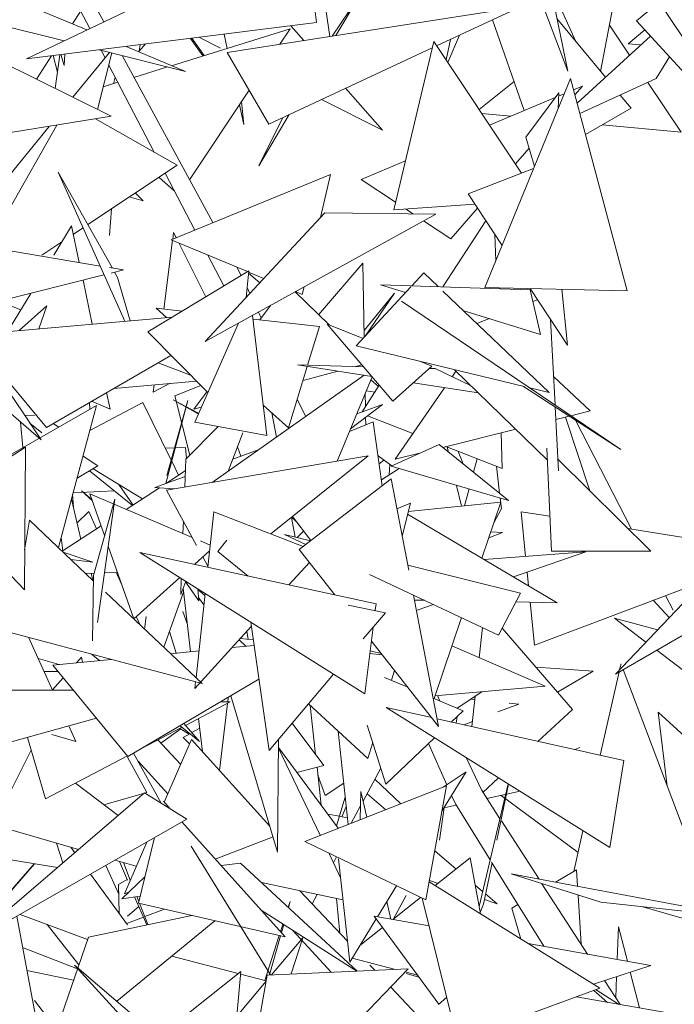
# Model space of a CAD drawing. Header units: metres. Extents: x -14.5 to 13.1, y -18.9 to 3.3.
# Tile 131 of 216: x 10.169 to 10.275, y 2.395 to 2.555. Entities that reach past the tile are written whole.
import ezdxf

# ---------------------------------------------------------------- set-up
doc = ezdxf.new("R2010")
doc.units = ezdxf.units.M
doc.layers.add('G-IMPT', color=7, linetype='Continuous', lineweight=5)
doc.layers.add('L-PLNT', color=7, linetype='Continuous', lineweight=5, true_color=0x005900)

# ---------------------------------------------------------------- blocks, each defined once
blk = doc.blocks.new('ÁRVORES ORNAMENTAIS - Pequeno e Médio Porte - Ipê-roxo-2940656-CORTE_CALÇADA')
at = {"layer": 'G-IMPT', "color": 253, "true_color": 0xaaaaaa}
for p, q in [((6.57712, 2.54674), (6.56607, 2.57597)), ((6.50191, 2.55474), (6.49184, 2.57332)), ((6.49964, 2.55365), (6.4896, 2.57296)), ((6.53446, 2.57032), (6.4894, 2.54875)), ((6.53446, 2.57032), (6.53638, 2.55462)), ((6.57207, 2.57128), (6.57712, 2.54674)), ((6.58244, 2.54671), (6.58641, 2.56758)), ((6.53702, 2.5628), (6.53857, 2.55239)), ((6.5742, 2.56094), (6.57844, 2.55155)), ((6.48491, 2.55945), (6.49918, 2.55343)), ((6.53891, 2.55244), (6.54344, 2.55913)), ((6.53954, 2.55254), (6.54344, 2.55913)), ((6.59192, 2.55792), (6.58826, 2.55492)), ((6.59192, 2.55792), (6.60436, 2.5394)), ((6.49816, 2.55651), (6.49681, 2.55443)), ((6.5219, 2.5498), (6.56948, 2.55719)), ((6.55586, 2.55085), (6.56948, 2.55719)), ((6.48314, 2.55475), (6.49546, 2.55165)), ((6.53638, 2.55462), (6.4894, 2.54875)), ((6.5649, 2.55505), (6.57007, 2.54036)), ((6.58322, 2.54577), (6.57537, 2.55527)), ((6.58387, 2.55422), (6.58713, 2.54935)), ((6.60345, 2.53828), (6.58826, 2.55492)), ((6.5129, 2.54764), (6.53211, 2.5536)), ((6.52143, 2.55275), (6.52193, 2.55044)), ((6.53211, 2.5536), (6.53046, 2.55113)), ((6.53431, 2.55172), (6.53225, 2.55409)), ((6.55957, 2.55258), (6.55765, 2.54816)), ((6.58689, 2.55118), (6.5896, 2.55345)), ((6.50868, 2.55116), (6.50764, 2.54998)), ((6.50764, 2.54998), (6.5078, 2.55105)), ((6.51796, 2.54921), (6.51596, 2.55207)), ((6.51818, 2.54928), (6.51618, 2.55209)), ((6.5208, 2.55047), (6.51731, 2.55224)), ((6.5489, 2.52427), (6.55539, 2.55155)), ((6.56962, 2.5302), (6.55539, 2.55155)), ((6.55738, 2.54857), (6.55812, 2.5519)), ((6.57863, 2.54156), (6.59052, 2.55245)), ((6.58897, 2.55104), (6.58689, 2.55118)), ((6.50312, 2.53943), (6.48098, 2.55041)), ((6.49401, 2.54395), (6.49479, 2.54942)), ((6.49492, 2.54944), (6.49547, 2.54767)), ((6.49547, 2.54767), (6.4956, 2.54952)), ((6.4969, 2.54251), (6.50284, 2.54979)), ((6.50088, 2.54054), (6.50321, 2.5497)), ((6.50115, 2.55022), (6.51515, 2.5467)), ((6.50212, 2.5489), (6.50148, 2.55013)), ((6.50551, 2.55076), (6.51515, 2.5467)), ((6.52865, 2.53818), (6.5219, 2.5498)), ((6.52865, 2.53818), (6.55515, 2.55051)), ((6.49345, 2.54925), (6.49098, 2.54545)), ((6.4937, 2.54928), (6.49439, 2.54659)), ((6.51006, 2.53364), (6.50272, 2.54775)), ((6.51956, 2.52219), (6.50487, 2.54928)), ((6.59147, 2.54555), (6.59362, 2.54905)), ((6.50679, 2.54575), (6.51222, 2.54743)), ((6.50181, 2.5442), (6.50418, 2.54494)), ((6.50346, 2.54471), (6.50375, 2.54576)), ((6.56842, 2.54506), (6.56275, 2.54051)), ((6.56367, 2.51166), (6.57756, 2.54557)), ((6.58675, 2.51116), (6.57756, 2.54557)), ((6.59147, 2.54555), (6.57907, 2.53991)), ((6.59009, 2.54492), (6.59549, 2.53684)), ((6.52547, 2.54365), (6.5158, 2.52913)), ((6.54707, 2.53716), (6.5411, 2.54398)), ((6.57033, 2.53605), (6.57565, 2.54323)), ((6.57555, 2.54067), (6.57565, 2.54323)), ((6.57563, 2.5427), (6.57654, 2.54309)), ((6.57805, 2.54373), (6.57949, 2.54434)), ((6.57827, 2.54291), (6.57949, 2.54434)), ((6.52421, 2.54176), (6.52461, 2.5381)), ((6.54707, 2.53716), (6.5372, 2.54216)), ((6.56444, 2.53797), (6.57509, 2.54248)), ((6.58737, 2.54075), (6.58561, 2.54288)), ((6.52392, 2.54131), (6.52461, 2.5381)), ((6.56316, 2.53989), (6.56791, 2.53944)), ((6.58737, 2.54075), (6.57999, 2.53647)), ((6.50312, 2.53943), (6.47919, 2.53556)), ((6.50055, 2.53901), (6.51379, 2.53153)), ((6.52703, 2.53138), (6.53196, 2.53972)), ((6.53091, 2.53923), (6.52703, 2.53138)), ((6.47781, 2.51913), (6.49306, 2.5378)), ((6.49429, 2.538), (6.48647, 2.52418)), ((6.58271, 2.53805), (6.59549, 2.53684)), ((6.5717, 2.53127), (6.57033, 2.53605)), ((6.56862, 2.5317), (6.57084, 2.53428)), ((6.54363, 2.52918), (6.55079, 2.5322)), ((6.5053, 2.50621), (6.49453, 2.53036)), ((6.5033, 2.51482), (6.49453, 2.53036)), ((6.51379, 2.53153), (6.49932, 2.52187)), ((6.51664, 2.52099), (6.51183, 2.53023)), ((6.57157, 2.53095), (6.56096, 2.52684)), ((6.51084, 2.52957), (6.51333, 2.52736)), ((6.53866, 2.52998), (6.51281, 2.51943)), ((6.53703, 2.52305), (6.53866, 2.52998)), ((6.5492, 2.52549), (6.54363, 2.52918)), ((6.50701, 2.52701), (6.50829, 2.52573)), ((6.50829, 2.52573), (6.50602, 2.52635)), ((6.56096, 2.52684), (6.56646, 2.51847)), ((6.50283, 2.52011), (6.50315, 2.52444)), ((6.50283, 2.52011), (6.50315, 2.52443)), ((6.53772, 2.52379), (6.51836, 2.50292)), ((6.55573, 2.52358), (6.53772, 2.52379)), ((6.5489, 2.52427), (6.56205, 2.52517)), ((6.55202, 2.52363), (6.55091, 2.52436)), ((6.55817, 2.51955), (6.56246, 2.52455)), ((6.55573, 2.52358), (6.51836, 2.50292)), ((6.55817, 2.51955), (6.55374, 2.52248)), ((6.55689, 2.51179), (6.56381, 2.52249)), ((6.46663, 2.52101), (6.5013, 2.51516)), ((6.49381, 2.51691), (6.4967, 2.52167)), ((6.49794, 2.51573), (6.4967, 2.52167)), ((6.49854, 2.52136), (6.49698, 2.52031)), ((6.51308, 2.51954), (6.51322, 2.5206)), ((6.51322, 2.5206), (6.51364, 2.51977)), ((6.49512, 2.51907), (6.49189, 2.51691)), ((6.51163, 2.50818), (6.51305, 2.51933)), ((6.5252, 2.51426), (6.51281, 2.51943)), ((6.56532, 2.5202), (6.56545, 2.51601)), ((6.51407, 2.5189), (6.51846, 2.51017)), ((6.52136, 2.51193), (6.51876, 2.51691)), ((6.50282, 2.5149), (6.50509, 2.51452)), ((6.50312, 2.51402), (6.50509, 2.51452)), ((6.50905, 2.50447), (6.52541, 2.51438)), ((6.52419, 2.51364), (6.52346, 2.51499)), ((6.52496, 2.51004), (6.52541, 2.51438)), ((6.54392, 2.5156), (6.53672, 2.50727)), ((6.54392, 2.5156), (6.54412, 2.50363)), ((6.46123, 2.50346), (6.50194, 2.51373)), ((6.50003, 2.50574), (6.49854, 2.51287)), ((6.50415, 2.51332), (6.50367, 2.51416)), ((6.5062, 2.50629), (6.50415, 2.51332)), ((6.52537, 2.51402), (6.52718, 2.51243)), ((6.52785, 2.51315), (6.52539, 2.51418)), ((6.55183, 2.51196), (6.55376, 2.51405)), ((6.55376, 2.51405), (6.5561, 2.51182)), ((6.52558, 2.51071), (6.52513, 2.51168)), ((6.53409, 2.51055), (6.53438, 2.51178)), ((6.5428, 2.5022), (6.55166, 2.51178)), ((6.57101, 2.51131), (6.54676, 2.51213)), ((6.54676, 2.51213), (6.55082, 2.51087)), ((6.55689, 2.51107), (6.57411, 2.49463)), ((6.56367, 2.51166), (6.58675, 2.51116)), ((6.57101, 2.51131), (6.57271, 2.50406)), ((6.57104, 2.5115), (6.57707, 2.50232)), ((6.57617, 2.51139), (6.57707, 2.50232)), ((6.48678, 2.50532), (6.49006, 2.51073)), ((6.53842, 2.50563), (6.53291, 2.51096)), ((6.53409, 2.51055), (6.53299, 2.51101)), ((6.5441, 2.50471), (6.54905, 2.51076)), ((6.54425, 2.50376), (6.54905, 2.51076)), ((6.55014, 2.50946), (6.58571, 2.48543)), ((6.57146, 2.50939), (6.57223, 2.50969)), ((6.4853, 2.50928), (6.48845, 2.50807)), ((6.48818, 2.50469), (6.49266, 2.50873)), ((6.4914, 2.50498), (6.49266, 2.50873)), ((6.51207, 2.50681), (6.51041, 2.50832)), ((6.51462, 2.50785), (6.51041, 2.50832)), ((6.52891, 2.50876), (6.52722, 2.50645)), ((6.56013, 2.50797), (6.57271, 2.50406)), ((6.48018, 2.50398), (6.51305, 2.50689)), ((6.52604, 2.50716), (6.52833, 2.4877)), ((6.53686, 2.50538), (6.52611, 2.50657)), ((6.52743, 2.50674), (6.52699, 2.50769)), ((6.56238, 2.50582), (6.56444, 2.50663)), ((6.57432, 2.50651), (6.57505, 2.49263)), ((6.52377, 2.50591), (6.51664, 2.48982)), ((6.53494, 2.49909), (6.53686, 2.50538)), ((6.53813, 2.50575), (6.54876, 2.49323)), ((6.53813, 2.50575), (6.54393, 2.50342)), ((6.48018, 2.50398), (6.4926, 2.489)), ((6.51877, 2.49464), (6.50905, 2.50447)), ((6.5428, 2.5022), (6.57004, 2.49561)), ((6.48213, 2.50134), (6.49175, 2.48698)), ((6.4926, 2.489), (6.5128, 2.50067)), ((6.51073, 2.49947), (6.51599, 2.49745)), ((6.53185, 2.4889), (6.53488, 2.49889)), ((6.54534, 2.49726), (6.53331, 2.49913)), ((6.544, 2.49884), (6.53331, 2.49913)), ((6.54374, 2.49915), (6.54271, 2.49887)), ((6.54876, 2.49323), (6.55508, 2.49893)), ((6.55322, 2.49968), (6.55508, 2.49893)), ((6.5556, 2.49852), (6.55466, 2.49855)), ((6.56137, 2.4958), (6.5556, 2.49852)), ((6.55876, 2.49834), (6.57382, 2.48369)), ((6.49175, 2.48698), (6.47926, 2.49766)), ((6.5195, 2.48008), (6.54412, 2.49745)), ((6.53985, 2.49812), (6.5342, 2.49662)), ((6.53975, 2.48352), (6.54539, 2.4972)), ((6.54518, 2.4967), (6.54643, 2.49561)), ((6.559, 2.4981), (6.55838, 2.49721)), ((6.58075, 2.49166), (6.5748, 2.49726)), ((6.51691, 2.49651), (6.50353, 2.49532)), ((6.5099, 2.49469), (6.51269, 2.49614)), ((6.5099, 2.49469), (6.51005, 2.4959)), ((6.5134, 2.49414), (6.51763, 2.49579)), ((6.54379, 2.49152), (6.54656, 2.49582)), ((6.55715, 2.49543), (6.54915, 2.48386)), ((6.56263, 2.49458), (6.55207, 2.49622)), ((6.56995, 2.49564), (6.58571, 2.48543)), ((6.57096, 2.49539), (6.57411, 2.49463)), ((6.50292, 2.49197), (6.50236, 2.49464)), ((6.5134, 2.49414), (6.51588, 2.48452)), ((6.51862, 2.49478), (6.51653, 2.49194)), ((6.53466, 2.49077), (6.53326, 2.49353)), ((6.54428, 2.49452), (6.54432, 2.49235)), ((6.54445, 2.49493), (6.54583, 2.49469)), ((6.47521, 2.47801), (6.50074, 2.49252)), ((6.49454, 2.4695), (6.50074, 2.49252)), ((6.49962, 2.49188), (6.49961, 2.49305)), ((6.50824, 2.49303), (6.49965, 2.48847)), ((6.49994, 2.49324), (6.50292, 2.49197)), ((6.50824, 2.49303), (6.51278, 2.4838)), ((6.51551, 2.49337), (6.51197, 2.47992)), ((6.51551, 2.49337), (6.51212, 2.48122)), ((6.51723, 2.49117), (6.51315, 2.49344)), ((6.51728, 2.49129), (6.51315, 2.49344)), ((6.51771, 2.49225), (6.51653, 2.49194)), ((6.53185, 2.4889), (6.52775, 2.49261)), ((6.54191, 2.48876), (6.5471, 2.49273)), ((6.54291, 2.4912), (6.5471, 2.49273)), ((6.57506, 2.49232), (6.57561, 2.48195)), ((6.49068, 2.49094), (6.48906, 2.491)), ((6.52989, 2.48741), (6.52915, 2.49135)), ((6.54435, 2.49063), (6.54437, 2.4894)), ((6.54464, 2.49085), (6.552, 2.48798)), ((6.57737, 2.49083), (6.57517, 2.49029)), ((6.5807, 2.47871), (6.57677, 2.49068)), ((6.58075, 2.49166), (6.57762, 2.49089)), ((6.48841, 2.48984), (6.48879, 2.48573)), ((6.48994, 2.48969), (6.49186, 2.48814)), ((6.4946, 2.48903), (6.4937, 2.48964)), ((6.51519, 2.48382), (6.52045, 2.48913)), ((6.52833, 2.4877), (6.51664, 2.48982)), ((6.54559, 2.4899), (6.54173, 2.48832)), ((6.54559, 2.4899), (6.54704, 2.47954)), ((6.56868, 2.48869), (6.55684, 2.48576)), ((6.58745, 2.47249), (6.57838, 2.49018)), ((6.52446, 2.48814), (6.52205, 2.48188)), ((6.56632, 2.4881), (6.5665, 2.48233)), ((6.47544, 2.47684), (6.48919, 2.4858)), ((6.48903, 2.46267), (6.48919, 2.4858)), ((6.51517, 2.48573), (6.51188, 2.48565)), ((6.51517, 2.48573), (6.51532, 2.48396)), ((6.52414, 2.48435), (6.52357, 2.48584)), ((6.54848, 2.48269), (6.55625, 2.48624)), ((6.56752, 2.47714), (6.55625, 2.48624)), ((6.55736, 2.48589), (6.5665, 2.48233)), ((6.55778, 2.485), (6.55759, 2.48581)), ((6.57447, 2.46893), (6.57374, 2.48561)), ((6.50094, 2.48274), (6.49854, 2.48434)), ((6.51205, 2.47882), (6.54474, 2.48437)), ((6.52282, 2.48387), (6.52708, 2.48543)), ((6.52896, 2.47172), (6.54474, 2.48437)), ((6.54636, 2.4844), (6.54861, 2.48275)), ((6.55329, 2.48489), (6.54915, 2.48386)), ((6.55936, 2.48511), (6.56016, 2.48308)), ((6.56242, 2.48392), (6.56184, 2.48172)), ((6.50094, 2.48274), (6.49758, 2.48078)), ((6.50019, 2.4823), (6.50817, 2.4774)), ((6.51292, 2.48353), (6.51404, 2.48124)), ((6.51519, 2.48382), (6.51502, 2.47932)), ((6.54732, 2.48369), (6.54654, 2.48311)), ((6.54979, 2.48231), (6.54691, 2.4805)), ((6.54817, 2.48129), (6.54828, 2.483)), ((6.56752, 2.47714), (6.54848, 2.48269)), ((6.56554, 2.4827), (6.56606, 2.47833)), ((6.57551, 2.48386), (6.59056, 2.46893)), ((6.49957, 2.48194), (6.50654, 2.47634)), ((6.5102, 2.47927), (6.51508, 2.48105)), ((6.51512, 2.48194), (6.51208, 2.47996)), ((6.50436, 2.47974), (6.50665, 2.47641)), ((6.51094, 2.47921), (6.50556, 2.4757)), ((6.51328, 2.47902), (6.5102, 2.47927)), ((6.54849, 2.48066), (6.53359, 2.46919)), ((6.54849, 2.48066), (6.55133, 2.46583)), ((6.5599, 2.47623), (6.55909, 2.4796)), ((6.49698, 2.47603), (6.49686, 2.47809)), ((6.49693, 2.47837), (6.50357, 2.47873)), ((6.5, 2.47727), (6.49829, 2.47872)), ((6.50007, 2.47708), (6.49829, 2.47872)), ((6.50204, 2.47145), (6.49967, 2.47821)), ((6.51625, 2.47115), (6.49967, 2.47821)), ((6.51205, 2.47882), (6.51695, 2.46986)), ((6.56112, 2.47901), (6.5604, 2.47629)), ((6.56615, 2.47754), (6.56635, 2.47587)), ((6.48903, 2.46267), (6.47544, 2.47684)), ((6.49667, 2.47738), (6.49819, 2.47088)), ((6.50022, 2.46501), (6.50372, 2.47736)), ((6.50372, 2.47736), (6.50087, 2.45735)), ((6.5516, 2.4767), (6.54942, 2.47581)), ((6.55027, 2.47135), (6.5516, 2.4767)), ((6.55127, 2.47535), (6.56628, 2.47688)), ((6.56628, 2.47688), (6.56319, 2.46781)), ((6.49946, 2.47536), (6.49757, 2.47355)), ((6.49946, 2.47536), (6.50074, 2.47255)), ((6.51973, 2.47533), (6.51877, 2.46632)), ((6.51973, 2.47533), (6.5342, 2.46966)), ((6.53292, 2.47122), (6.53232, 2.47441)), ((6.53234, 2.47442), (6.53305, 2.47381)), ((6.53249, 2.47454), (6.53547, 2.47064)), ((6.55116, 2.47494), (6.57539, 2.46058)), ((6.56635, 2.47587), (6.56514, 2.47355)), ((6.56956, 2.47533), (6.57028, 2.46808)), ((6.56956, 2.47533), (6.57422, 2.47459)), ((6.48907, 2.46908), (6.48984, 2.47395)), ((6.48984, 2.47395), (6.50021, 2.46414)), ((6.50149, 2.47304), (6.49517, 2.46891)), ((6.51481, 2.47377), (6.51474, 2.47179)), ((6.60836, 2.47365), (6.58484, 2.449)), ((6.49525, 2.46896), (6.49498, 2.47112)), ((6.53541, 2.47059), (6.53122, 2.47164)), ((6.53467, 2.47002), (6.53122, 2.47164)), ((6.53327, 2.47113), (6.53429, 2.47219)), ((6.56652, 2.47193), (6.5643, 2.47107)), ((6.56464, 2.47205), (6.56652, 2.47193)), ((6.58688, 2.47258), (6.60465, 2.46975)), ((6.50677, 2.45798), (6.50264, 2.46976)), ((6.51916, 2.46991), (6.51756, 2.47059)), ((6.52183, 2.47074), (6.52037, 2.46887)), ((6.50015, 2.46717), (6.49531, 2.46878)), ((6.54423, 2.4458), (6.50777, 2.46872)), ((6.54605, 2.46039), (6.50777, 2.46872)), ((6.51663, 2.46679), (6.51905, 2.46896)), ((6.51798, 2.46799), (6.51879, 2.4665)), ((6.5253, 2.4649), (6.52037, 2.46887)), ((6.53359, 2.46919), (6.53938, 2.46184)), ((6.56356, 2.46759), (6.58003, 2.4688)), ((6.56833, 2.46477), (6.58003, 2.4688)), ((6.57447, 2.46893), (6.59056, 2.46893)), ((6.49655, 2.4676), (6.50015, 2.46717)), ((6.53524, 2.4671), (6.53193, 2.46346)), ((6.56945, 2.46212), (6.55117, 2.46667)), ((6.61608, 2.46711), (6.58484, 2.449)), ((6.50032, 2.46536), (6.49899, 2.46529)), ((6.50014, 2.4642), (6.49985, 2.46534)), ((6.50022, 2.46501), (6.50008, 2.4544)), ((6.50396, 2.46555), (6.50202, 2.46545)), ((6.50392, 2.46554), (6.5048, 2.46359)), ((6.56591, 2.45532), (6.54498, 2.46516)), ((6.57053, 2.46552), (6.57075, 2.46333)), ((6.50677, 2.45798), (6.51424, 2.46466)), ((6.51447, 2.46451), (6.51437, 2.46192)), ((6.51519, 2.46406), (6.51437, 2.46192)), ((6.51516, 2.46398), (6.51729, 2.46087)), ((6.57171, 2.45368), (6.59927, 2.46411)), ((6.50218, 2.46228), (6.51785, 2.44745)), ((6.51483, 2.46227), (6.51162, 2.45334)), ((6.51475, 2.46291), (6.51598, 2.45264)), ((6.51832, 2.46209), (6.51686, 2.44838)), ((6.51713, 2.46284), (6.51729, 2.46087)), ((6.51828, 2.46172), (6.51714, 2.4627)), ((6.5521, 2.46182), (6.55619, 2.4405)), ((6.56945, 2.46212), (6.56591, 2.45532)), ((6.59419, 2.45937), (6.59297, 2.46173)), ((6.51813, 2.46025), (6.51725, 2.46143)), ((6.54755, 2.45894), (6.54154, 2.46019)), ((6.54592, 2.45937), (6.54605, 2.46039)), ((6.55226, 2.46101), (6.55389, 2.46098)), ((6.55269, 2.45937), (6.55535, 2.46029)), ((6.56872, 2.46071), (6.57539, 2.46058)), ((6.57102, 2.46066), (6.57171, 2.45368)), ((6.59095, 2.46096), (6.59357, 2.45815)), ((6.50718, 2.45835), (6.50782, 2.45694)), ((6.50876, 2.45834), (6.50848, 2.45631)), ((6.51546, 2.45704), (6.51473, 2.45914)), ((6.54755, 2.45894), (6.54396, 2.45469)), ((6.52572, 2.45744), (6.52872, 2.43662)), ((6.5599, 2.45815), (6.55545, 2.44506)), ((6.58979, 2.45419), (6.58469, 2.45806)), ((6.59168, 2.45616), (6.58469, 2.45806)), ((6.48697, 2.45569), (6.51785, 2.44745)), ((6.51254, 2.45592), (6.51363, 2.45241)), ((6.52582, 2.45672), (6.51667, 2.44664)), ((6.5253, 2.45464), (6.52508, 2.4559)), ((6.54423, 2.4458), (6.54558, 2.4566)), ((6.56328, 2.45656), (6.56277, 2.45166)), ((6.57786, 2.44328), (6.56651, 2.45647)), ((6.49361, 2.4464), (6.48971, 2.45496)), ((6.52271, 2.4533), (6.52627, 2.45365)), ((6.52493, 2.45352), (6.52383, 2.45453)), ((6.52614, 2.45454), (6.52406, 2.45478)), ((6.54529, 2.45433), (6.55619, 2.4405)), ((6.55834, 2.45356), (6.57346, 2.44705)), ((6.50121, 2.45119), (6.49992, 2.45223)), ((6.5127, 2.45231), (6.51733, 2.45277)), ((6.54702, 2.45214), (6.54505, 2.45236)), ((6.54685, 2.45235), (6.5451, 2.45279)), ((6.61112, 2.438), (6.59153, 2.45287)), ((6.49128, 2.45152), (6.4947, 2.45055)), ((6.49365, 2.45044), (6.50313, 2.45137)), ((6.49365, 2.45044), (6.50581, 2.43563)), ((6.49829, 2.45175), (6.49747, 2.45082)), ((6.49829, 2.45175), (6.49848, 2.45092)), ((6.58553, 2.44972), (6.58575, 2.45067)), ((6.49224, 2.44941), (6.49447, 2.44944)), ((6.53916, 2.44899), (6.52872, 2.43662)), ((6.54856, 2.44799), (6.54904, 2.44958)), ((6.57199, 2.45011), (6.58124, 2.44948)), ((6.57548, 2.44605), (6.58124, 2.44948)), ((6.58237, 2.43584), (6.58545, 2.44935)), ((6.59626, 2.4229), (6.5861, 2.44973)), ((6.49532, 2.4484), (6.49359, 2.44644)), ((6.50581, 2.43563), (6.52706, 2.44816)), ((6.51679, 2.44773), (6.51667, 2.44664)), ((6.55091, 2.44699), (6.54741, 2.44847)), ((6.47972, 2.44637), (6.49696, 2.44641)), ((6.55559, 2.44549), (6.57346, 2.44705)), ((6.55917, 2.44348), (6.5632, 2.44615)), ((6.51516, 2.44068), (6.5224, 2.44448)), ((6.52066, 2.43339), (6.52197, 2.44425)), ((6.52087, 2.44452), (6.5224, 2.44448)), ((6.52199, 2.44449), (6.52208, 2.44523)), ((6.52249, 2.44547), (6.53009, 2.42015)), ((6.54473, 2.43534), (6.5351, 2.44418)), ((6.56015, 2.44307), (6.55531, 2.44512)), ((6.55638, 2.44467), (6.55598, 2.44552)), ((6.56134, 2.44491), (6.56205, 2.44484)), ((6.56212, 2.44543), (6.56159, 2.44048)), ((6.56917, 2.44415), (6.5658, 2.44286)), ((6.56761, 2.4443), (6.56917, 2.44415)), ((6.53538, 2.44393), (6.53625, 2.43598)), ((6.58394, 2.42088), (6.5477, 2.44358)), ((6.55506, 2.44194), (6.5477, 2.44358)), ((6.55822, 2.44123), (6.56015, 2.44307)), ((6.57786, 2.44328), (6.57228, 2.43809)), ((6.59325, 2.43084), (6.59177, 2.44284)), ((6.59177, 2.44284), (6.59922, 2.43602)), ((6.48615, 2.43781), (6.50071, 2.44184)), ((6.51742, 2.43809), (6.51489, 2.44099)), ((6.51728, 2.44179), (6.51792, 2.43642)), ((6.53759, 2.43419), (6.53246, 2.44106)), ((6.58623, 2.43498), (6.55595, 2.44174)), ((6.55918, 2.44215), (6.55903, 2.44105)), ((6.56168, 2.4413), (6.56029, 2.44077)), ((6.49351, 2.43923), (6.4974, 2.43809)), ((6.4974, 2.43809), (6.49625, 2.4406)), ((6.50793, 2.43688), (6.51459, 2.44038)), ((6.51437, 2.44011), (6.51114, 2.43781)), ((6.51423, 2.44019), (6.51577, 2.43928)), ((6.51742, 2.43809), (6.51428, 2.44063)), ((6.51588, 2.43934), (6.51477, 2.4387)), ((6.51746, 2.44024), (6.51618, 2.43951)), ((6.54152, 2.42463), (6.53991, 2.43977)), ((6.54765, 2.43118), (6.54462, 2.44074)), ((6.49248, 2.42877), (6.48954, 2.43874)), ((6.51436, 2.43439), (6.51066, 2.43832)), ((6.51611, 2.43841), (6.5117, 2.42825)), ((6.5158, 2.43768), (6.51477, 2.4387)), ((6.51611, 2.43841), (6.52884, 2.42432)), ((6.53023, 2.43841), (6.53009, 2.42015)), ((6.54473, 2.43534), (6.54551, 2.43792)), ((6.54765, 2.43118), (6.55553, 2.43868)), ((6.55752, 2.43105), (6.55454, 2.43773)), ((6.49015, 2.43668), (6.48406, 2.42455)), ((6.50674, 2.43618), (6.51119, 2.42809)), ((6.53022, 2.43711), (6.53992, 2.42401)), ((6.537, 2.42287), (6.53022, 2.437)), ((6.5791, 2.43709), (6.57829, 2.43675)), ((6.49248, 2.42877), (6.50573, 2.43573)), ((6.5089, 2.42981), (6.50574, 2.43552)), ((6.51228, 2.4296), (6.50747, 2.43486)), ((6.56311, 2.43023), (6.56067, 2.43546)), ((6.58394, 2.42088), (6.58623, 2.43498)), ((6.53759, 2.43419), (6.53322, 2.43306)), ((6.53648, 2.4339), (6.53715, 2.42775)), ((6.54683, 2.43375), (6.54395, 2.4284)), ((6.55671, 2.42676), (6.56064, 2.43318)), ((6.55693, 2.43065), (6.56064, 2.43318)), ((6.49731, 2.43131), (6.50423, 2.42605)), ((6.53779, 2.42929), (6.53662, 2.43259)), ((6.53779, 2.42929), (6.54081, 2.43129)), ((6.54586, 2.43194), (6.55008, 2.42798)), ((6.56747, 2.4312), (6.56273, 2.41134)), ((6.56591, 2.43218), (6.56337, 2.42982)), ((6.50853, 2.42973), (6.47999, 2.40528)), ((6.5089, 2.42981), (6.5019, 2.42782)), ((6.51539, 2.42549), (6.50853, 2.42973)), ((6.53449, 2.42188), (6.55745, 2.43086)), ((6.54348, 2.4254), (6.54358, 2.42996)), ((6.54456, 2.42582), (6.54358, 2.42996)), ((6.55411, 2.41238), (6.55745, 2.43086)), ((6.56613, 2.42556), (6.56311, 2.43023)), ((6.56938, 2.43), (6.56402, 2.42883)), ((6.56751, 2.43117), (6.56561, 2.42205)), ((6.51158, 2.42838), (6.51265, 2.42718)), ((6.53962, 2.42441), (6.54105, 2.42904)), ((6.5446, 2.4296), (6.54764, 2.42702)), ((6.5589, 2.42797), (6.55829, 2.42934)), ((6.56634, 2.42934), (6.57878, 2.42009)), ((6.54051, 2.42587), (6.54121, 2.42754)), ((6.54353, 2.42762), (6.54202, 2.42483)), ((6.55709, 2.42738), (6.55634, 2.4221)), ((6.55905, 2.42773), (6.55708, 2.4273)), ((6.56453, 2.41889), (6.5589, 2.42797)), ((6.51539, 2.42549), (6.47999, 2.40528)), ((6.51458, 2.42503), (6.5313, 2.40639)), ((6.53823, 2.42629), (6.54009, 2.42595)), ((6.54025, 2.42592), (6.5414, 2.42571)), ((6.57246, 2.41576), (6.56636, 2.42519)), ((6.48406, 2.42455), (6.49782, 2.42055)), ((6.57808, 2.417), (6.57958, 2.42361)), ((6.50889, 2.42177), (6.50524, 2.41339)), ((6.50753, 2.41188), (6.51013, 2.42249)), ((6.52936, 2.42259), (6.51998, 2.41901)), ((6.55411, 2.41238), (6.53449, 2.42188)), ((6.4944, 2.41763), (6.47651, 2.4206)), ((6.49528, 2.41838), (6.49425, 2.42159)), ((6.49656, 2.42092), (6.49721, 2.42003)), ((6.51608, 2.42108), (6.52551, 2.40578)), ((6.51608, 2.42108), (6.52894, 2.40023)), ((6.55555, 2.42033), (6.55902, 2.41739)), ((6.50374, 2.41884), (6.50718, 2.41784)), ((6.50444, 2.41863), (6.50574, 2.4156)), ((6.50621, 2.41561), (6.5051, 2.41844)), ((6.5403, 2.41598), (6.53837, 2.42001)), ((6.53914, 2.4184), (6.53964, 2.41939)), ((6.53997, 2.41907), (6.54177, 2.40231)), ((6.56129, 2.41919), (6.55564, 2.41471)), ((6.56295, 2.41015), (6.56129, 2.41919)), ((6.57322, 2.40487), (6.56475, 2.41853)), ((6.49068, 2.41824), (6.48138, 2.40751)), ((6.49064, 2.41825), (6.48628, 2.41328)), ((6.50225, 2.41799), (6.50432, 2.41332)), ((6.52091, 2.41797), (6.52407, 2.41834)), ((6.52407, 2.41834), (6.543, 2.40085)), ((6.56484, 2.41839), (6.56344, 2.41168)), ((6.57852, 2.41726), (6.57514, 2.41526)), ((6.57852, 2.41726), (6.57869, 2.4146)), ((6.49975, 2.41656), (6.50574, 2.40837)), ((6.50429, 2.41487), (6.50569, 2.41572)), ((6.50858, 2.41614), (6.50483, 2.41259)), ((6.58234, 2.39806), (6.55465, 2.41533)), ((6.55469, 2.41556), (6.5561, 2.41507)), ((6.56792, 2.41661), (6.58248, 2.412)), ((6.56792, 2.41661), (6.60217, 2.41021)), ((6.50429, 2.41487), (6.50438, 2.41022)), ((6.54068, 2.41239), (6.52747, 2.4152)), ((6.5414, 2.4057), (6.5337, 2.41388)), ((6.54626, 2.40967), (6.54934, 2.41469)), ((6.5621, 2.41479), (6.56331, 2.41377)), ((6.58032, 2.40361), (6.57294, 2.41502)), ((6.50781, 2.41302), (6.50483, 2.41259)), ((6.50574, 2.41358), (6.50524, 2.41339)), ((6.50691, 2.41289), (6.50886, 2.40834)), ((6.50759, 2.41211), (6.50726, 2.41294)), ((6.53181, 2.41119), (6.5321, 2.41211)), ((6.53184, 2.41117), (6.5321, 2.41211)), ((6.53571, 2.41174), (6.5365, 2.41328)), ((6.54019, 2.40699), (6.53963, 2.41262)), ((6.54844, 2.40928), (6.54777, 2.41213)), ((6.55324, 2.4128), (6.54874, 2.40923)), ((6.55091, 2.41313), (6.54887, 2.40933)), ((6.55924, 2.38965), (6.55353, 2.41266)), ((6.5636, 2.41248), (6.56569, 2.41176)), ((6.56379, 2.41336), (6.56569, 2.41176)), ((6.57878, 2.41317), (6.57929, 2.40519)), ((6.50759, 2.4113), (6.50574, 2.40974)), ((6.50753, 2.41188), (6.5313, 2.40639)), ((6.50905, 2.40838), (6.50769, 2.41184)), ((6.51176, 2.4109), (6.50854, 2.40968)), ((6.52742, 2.41071), (6.54295, 2.40085)), ((6.56344, 2.41168), (6.56291, 2.41034)), ((6.56902, 2.41164), (6.56803, 2.41106)), ((6.56952, 2.40605), (6.56803, 2.41106)), ((6.58248, 2.412), (6.60192, 2.4099)), ((6.60012, 2.40812), (6.58926, 2.41127)), ((6.48779, 2.40973), (6.49112, 2.39211)), ((6.49928, 2.40595), (6.48835, 2.41005)), ((6.49942, 2.40634), (6.51617, 2.40988)), ((6.50403, 2.39596), (6.51993, 2.40902)), ((6.50832, 2.4096), (6.50574, 2.40862)), ((6.54177, 2.40231), (6.54605, 2.40933)), ((6.54573, 2.40977), (6.55624, 2.3955)), ((6.54573, 2.40977), (6.55464, 2.40818)), ((6.49788, 2.40188), (6.49271, 2.40842)), ((6.53053, 2.40724), (6.53093, 2.40848)), ((6.5307, 2.40706), (6.53107, 2.4084)), ((6.53877, 2.40066), (6.53256, 2.40745)), ((6.54709, 2.40792), (6.5434, 2.40499)), ((6.58514, 2.40275), (6.58533, 2.40803)), ((6.58678, 2.40246), (6.58533, 2.40803)), ((6.49942, 2.40634), (6.49263, 2.38661)), ((6.52551, 2.40578), (6.52894, 2.40023)), ((6.52799, 2.39934), (6.53033, 2.40661)), ((6.52879, 2.40022), (6.53056, 2.40656)), ((6.5291, 2.40023), (6.53416, 2.40624)), ((6.5323, 2.40038), (6.53416, 2.40624)), ((6.48875, 2.40467), (6.49766, 2.40123)), ((6.57069, 2.40532), (6.59057, 2.40178)), ((6.51293, 2.40327), (6.5237, 2.40046)), ((6.54921, 2.40113), (6.54217, 2.40297)), ((6.48945, 2.40094), (6.49702, 2.39936)), ((6.51651, 2.38531), (6.49715, 2.40183)), ((6.51498, 2.38237), (6.49715, 2.40183)), ((6.55124, 2.40122), (6.5235, 2.37234)), ((6.52841, 2.4002), (6.55124, 2.40122)), ((6.54585, 2.40098), (6.54505, 2.40183)), ((6.58128, 2.39872), (6.59057, 2.40178)), ((6.52412, 2.40079), (6.51078, 2.3902)), ((6.52412, 2.40079), (6.52347, 2.39357)), ((6.52408, 2.40036), (6.52824, 2.39927)), ((6.52841, 2.4002), (6.52591, 2.38604)), ((6.55278, 2.4002), (6.55091, 2.40069)), ((6.55091, 2.40048), (6.553, 2.39989)), ((6.58561, 2.39543), (6.58309, 2.39932)), ((6.58492, 2.39649), (6.58504, 2.39996)), ((6.58874, 2.39488), (6.58724, 2.40068)), ((6.51549, 2.38411), (6.52823, 2.39921)), ((6.55441, 2.3919), (6.54841, 2.39827)), ((6.58234, 2.39806), (6.55924, 2.38965)), ((6.58358, 2.39578), (6.58136, 2.3977)), ((6.58532, 2.39548), (6.58171, 2.39783)), ((6.49427, 2.39139), (6.49068, 2.39609)), ((6.55618, 2.39544), (6.55751, 2.39663)), ((6.57852, 2.39667), (6.60184, 2.39258))]:
    blk.add_line(p, q, dxfattribs=at)

msp = doc.modelspace()

# ---------------------------------------------------------------- block references
at = {"layer": 'L-PLNT', "color": 253, "true_color": 0xaaaaaa}
msp.add_blockref('ÁRVORES ORNAMENTAIS - Pequeno e Médio Porte - Ipê-roxo-2940656-CORTE_CALÇADA', (3.68079, 0), dxfattribs=at)

doc.saveas('drawing.dxf')
